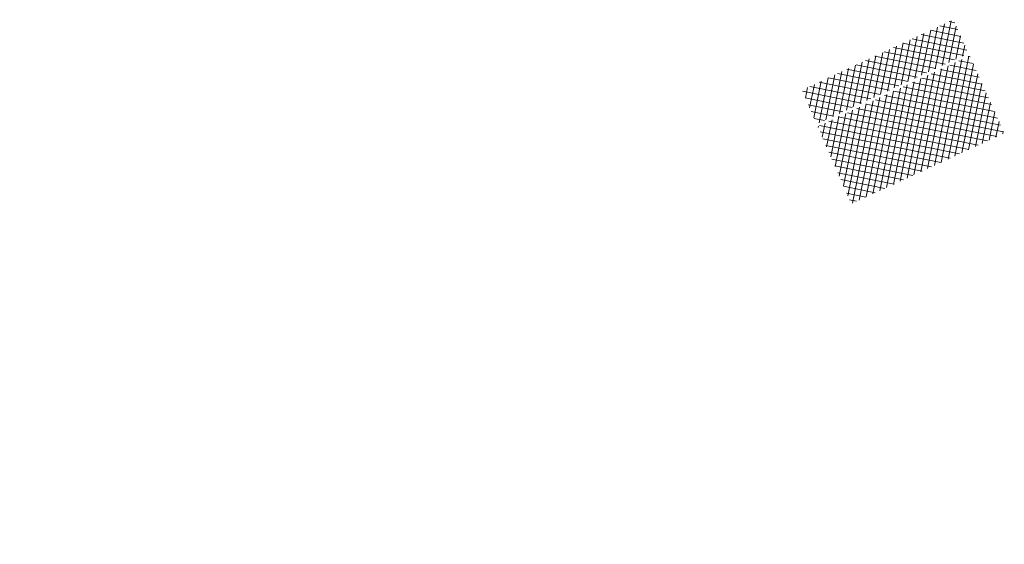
# Model space of a CAD drawing. Header units: metres. Extents: x -623760 to -621447, y -1176907 to -1175520.
# Tile 36 of 39: x -623481 to -623445, y -1176809 to -1176790. Entities that reach past the tile are written whole.
import ezdxf

# ---------------------------------------------------------------- set-up
doc = ezdxf.new("R2010")
doc.units = ezdxf.units.M
doc.layers.add('PIS_Šrafy_Předláždění SO 121', color=153, linetype='Continuous', lineweight=20)
doc.layers.add('PIS_Šrafy_Vjezdy SO 121', color=31, linetype='Continuous', lineweight=20)

msp = doc.modelspace()

# ---------------------------------------------------------------- hatches: boundary and pattern name
at = {"layer": 'PIS_Šrafy_Předláždění SO 121'}
h = msp.add_hatch(dxfattribs=at)
h.set_pattern_fill('ANSI37', color=256, scale=0.07, angle=123.58707296)
h.paths.add_polyline_path([(-623444.61, -1176793.73), (-623445.879, -1176790.899), (-623446.105, -1176791.004), (-623446.497, -1176791.187), (-623446.889, -1176791.369), (-623447.282, -1176791.551), (-623447.674, -1176791.734), (-623448.066, -1176791.916), (-623448.458, -1176792.098), (-623448.85, -1176792.281), (-623449.242, -1176792.463), (-623449.599, -1176792.629), (-623449.634, -1176792.645), (-623450.027, -1176792.827), (-623450.419, -1176793.01), (-623450.811, -1176793.192), (-623451.203, -1176793.374), (-623451.437, -1176793.483), (-623450.21, -1176796.31)])
at = {"layer": 'PIS_Šrafy_Vjezdy SO 121'}
h = msp.add_hatch(dxfattribs=at)
h.set_pattern_fill('ANSI37', color=256, scale=0.07, angle=123.58707296)
h.paths.add_polyline_path([(-623507.69, -1176819.527), (-623507.672, -1176819.518), (-623507.409, -1176817.907), (-623507.571, -1176817.983), (-623507.743, -1176818.063), (-623508.087, -1176818.222), (-623508.259, -1176818.302), (-623508.431, -1176818.382), (-623508.603, -1176818.462), (-623508.946, -1176818.622), (-623509.118, -1176818.702), (-623509.152, -1176818.718), (-623509.29, -1176818.782), (-623509.634, -1176818.942), (-623509.806, -1176819.022), (-623509.978, -1176819.102), (-623510.15, -1176819.181), (-623510.322, -1176819.261), (-623510.665, -1176819.421), (-623510.837, -1176819.501), (-623511.009, -1176819.581), (-623511.181, -1176819.661), (-623511.697, -1176819.901), (-623511.869, -1176819.981), (-623512.041, -1176820.061), (-623512.212, -1176820.141), (-623512.384, -1176820.22), (-623512.556, -1176820.3), (-623512.728, -1176820.38), (-623512.9, -1176820.46), (-623513.072, -1176820.54), (-623513.244, -1176820.62), (-623513.416, -1176820.7), (-623513.588, -1176820.78), (-623513.686, -1176820.825), (-623513.759, -1176820.86), (-623514.103, -1176821.02), (-623514.275, -1176821.1), (-623514.447, -1176821.179), (-623515.307, -1176821.579), (-623515.478, -1176821.659), (-623515.822, -1176821.819), (-623515.994, -1176821.899), (-623516.166, -1176821.979), (-623516.338, -1176822.059), (-623516.473, -1176822.121), (-623514.852, -1176822.856), (-623514.737, -1176822.803), (-623514.565, -1176822.723), (-623514.222, -1176822.563), (-623514.05, -1176822.484), (-623513.878, -1176822.404), (-623513.706, -1176822.324), (-623513.534, -1176822.244), (-623513.362, -1176822.164), (-623513.19, -1176822.084), (-623513.117, -1176822.05), (-623513.018, -1176822.004), (-623512.847, -1176821.924), (-623512.675, -1176821.844), (-623512.331, -1176821.684), (-623512.159, -1176821.604), (-623511.987, -1176821.525), (-623511.815, -1176821.445), (-623511.643, -1176821.365), (-623511.471, -1176821.285), (-623511.128, -1176821.125), (-623510.956, -1176821.045), (-623510.784, -1176820.965), (-623510.612, -1176820.885), (-623510.44, -1176820.805), (-623510.268, -1176820.725), (-623510.096, -1176820.645), (-623509.924, -1176820.565), (-623509.752, -1176820.486), (-623509.581, -1176820.406), (-623509.409, -1176820.326), (-623509.237, -1176820.246), (-623509.065, -1176820.166), (-623508.893, -1176820.086), (-623508.721, -1176820.006), (-623508.583, -1176819.942), (-623508.549, -1176819.926), (-623508.377, -1176819.846), (-623508.205, -1176819.766), (-623508.033, -1176819.686), (-623507.862, -1176819.606)])
h.paths.add_polyline_path([(-623489.734, -1176811.178), (-623489.726, -1176811.175), (-623490.276, -1176809.942), (-623490.303, -1176809.954), (-623490.719, -1176810.147), (-623490.926, -1176810.244), (-623491.134, -1176810.341), (-623491.342, -1176810.437), (-623491.549, -1176810.534), (-623491.965, -1176810.727), (-623492.172, -1176810.823), (-623492.38, -1176810.92), (-623492.588, -1176811.016), (-623492.795, -1176811.113), (-623493.003, -1176811.209), (-623493.211, -1176811.306), (-623493.418, -1176811.403), (-623493.626, -1176811.499), (-623494.457, -1176811.885), (-623494.664, -1176811.982), (-623494.872, -1176812.078), (-623495.287, -1176812.272), (-623495.495, -1176812.368), (-623495.55, -1176812.394), (-623495.703, -1176812.465), (-623495.91, -1176812.561), (-623496.118, -1176812.658), (-623496.326, -1176812.754), (-623496.533, -1176812.851), (-623496.741, -1176812.947), (-623496.949, -1176813.044), (-623497.156, -1176813.14), (-623499.344, -1176814.158), (-623498.775, -1176815.382), (-623496.587, -1176814.365), (-623496.379, -1176814.268), (-623496.172, -1176814.172), (-623495.964, -1176814.075), (-623495.549, -1176813.882), (-623495.134, -1176813.689), (-623494.981, -1176813.618), (-623494.926, -1176813.592), (-623494.303, -1176813.303), (-623494.095, -1176813.206), (-623493.888, -1176813.109), (-623492.642, -1176812.53), (-623492.434, -1176812.434), (-623492.226, -1176812.337), (-623491.603, -1176812.047), (-623491.396, -1176811.951), (-623490.773, -1176811.661), (-623490.565, -1176811.565), (-623490.447, -1176811.51), (-623490.357, -1176811.468), (-623490.15, -1176811.372), (-623489.942, -1176811.275)])
h.paths.add_polyline_path([(-623446.147, -1176790.914), (-623445.92, -1176790.808), (-623446.472, -1176789.576), (-623446.716, -1176789.689), (-623447.109, -1176789.872), (-623447.501, -1176790.054), (-623447.893, -1176790.236), (-623448.285, -1176790.419), (-623448.677, -1176790.601), (-623449.069, -1176790.783), (-623450.211, -1176791.314), (-623450.246, -1176791.33), (-623450.638, -1176791.513), (-623451.03, -1176791.695), (-623451.814, -1176792.06), (-623452.014, -1176792.152), (-623451.476, -1176793.391), (-623451.245, -1176793.284), (-623450.461, -1176792.919), (-623450.069, -1176792.737), (-623449.677, -1176792.554), (-623449.642, -1176792.538), (-623449.284, -1176792.372), (-623448.5, -1176792.008), (-623447.716, -1176791.643), (-623446.932, -1176791.278), (-623446.539, -1176791.096)])

doc.saveas('drawing.dxf')
